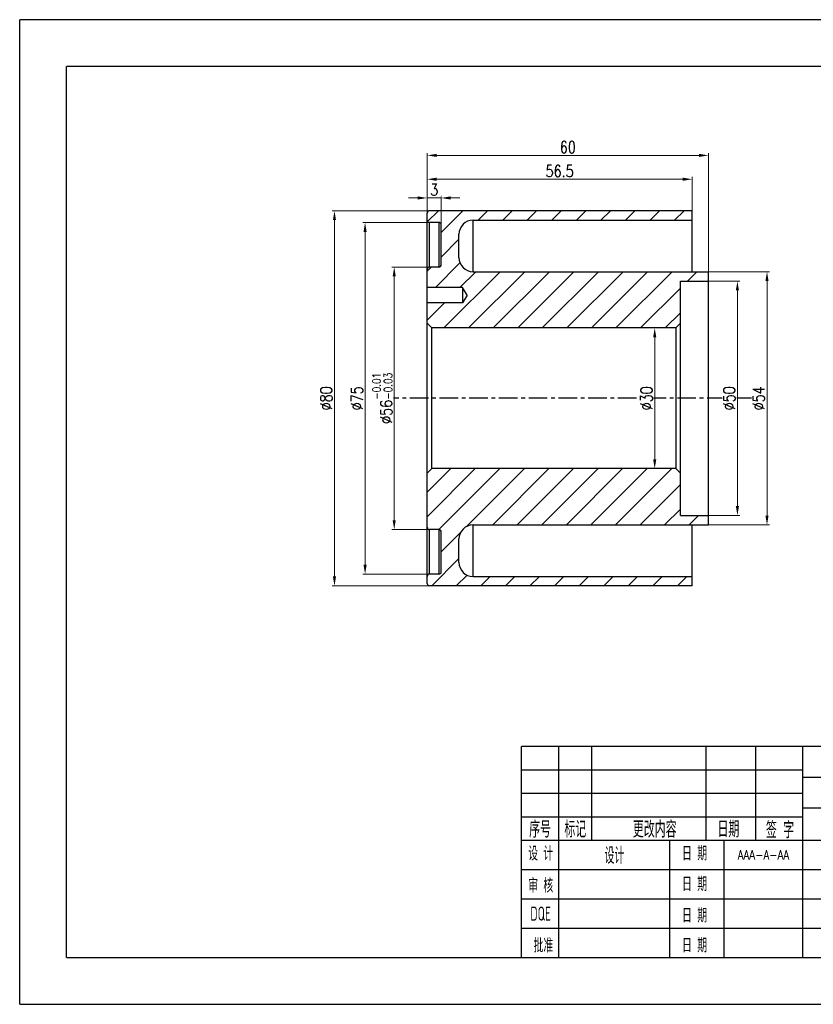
# Model space of a CAD drawing. Header units: millimetres. Extents: x 4513 to 4810, y 1507 to 1717.
# Tile 1 of 2: x 4513 to 4682, y 1507 to 1717. Entities that reach past the tile are written whole.
import ezdxf
from ezdxf.enums import TextEntityAlignment as Align

# ---------------------------------------------------------------- set-up
doc = ezdxf.new("R2010")
doc.units = ezdxf.units.MM
doc.linetypes.add('CENTER', pattern=[0.6, 0.375, -0.075, 0.075, -0.075])
for name, color, linetype in [('1轮廓实线层', 7, 'Continuous'), ('2细线层', 4, 'Continuous'), ('6文字层', 3, 'Continuous'), ('图框层', 7, 'Continuous')]:
    doc.layers.add(name, color=color, linetype=linetype)
doc.layers.add('dim', color=84, linetype='Continuous', lineweight=9)
doc.styles.add('PC_TEXTSTYLE', font='isocp.shx', dxfattribs={"width": 0.8, "bigfont": 'hzfs.shx'})
doc.styles.add('TH_GBDIM', font='romans.shx', dxfattribs={"width": 0.8, "bigfont": 'gbcbig.shx'})
doc.dimstyles.new('TH_GBDIM', dxfattribs={"dimtxt": 3.5, "dimasz": 2.5, "dimexe": 2, "dimexo": 0, "dimgap": 1.5, "dimtad": 1, "dimdsep": 46, "dimtxsty": 'TH_GBDIM', "dimcen": 2.5, "dimclrd": 130, "dimclre": 130, "dimclrt": 3, "dimadec": 0, "dimazin": 2, "dimtfac": 0.714286, "dimtmove": 0, "dimatfit": 3, "dimfxl": 1, "dimtfill": 1, "dimtzin": 0, "dimlwd": -1, "dimlwe": -1, "dimarcsym": 0})

# ---------------------------------------------------------------- blocks, each defined once
blk = doc.blocks.new('A4-2')
at = {"layer": '1轮廓实线层'}
for p, q in [((0, 45), (-180, 45)), ((-180, 0), (-180, 45)), ((-172, 25), (-172, 45)), ((-165, 25), (-165, 45)), ((-140.62, 25), (-140.62, 45)), ((-130, 25), (-130, 45)), ((-120, 0), (-120, 45)), ((-180, 40), (-120, 40)), ((-60, 38.4), (-120, 38.4)), ((-180, 35), (-120, 35)), ((-60, 31.8), (-120, 31.8)), ((-180, 30), (-120, 30)), ((-172, 0), (-172, 25)), ((-148.32, 0), (-148.32, 25)), ((-136.74, 0), (-136.74, 25)), ((-120, 25), (-60, 25)), ((-120, 18.75), (-60, 18.75)), ((-120, 12.5), (-60, 12.5)), ((-120, 6.26), (-60, 6.26)), ((-180, 0), (0, 0))]:
    blk.add_line(p, q, dxfattribs=at)
at = {"layer": '1轮廓实线层', "color": 7}
for p, q in [((-180, 25), (-120, 25)), ((-180, 18.75), (-120, 18.75)), ((-180, 12.5), (-120, 12.5)), ((-180, 6.25), (-120, 6.25))]:
    blk.add_line(p, q, dxfattribs=at)
at = {"layer": '2细线层'}
for p, q in [((-287, -10), (-287, 200)), ((10, 200), (-287, 200)), ((-287, -10), (10, -10))]:
    blk.add_line(p, q, dxfattribs=at)
at = {"layer": '图框层'}
for p, q in [((-277, 0), (-277, 190)), ((0, 190), (-277, 190)), ((-277, 0), (0, 0))]:
    blk.add_line(p, q, dxfattribs=at)
at = {"layer": '6文字层', "style": 'PC_TEXTSTYLE', "width": 0.667}
for s, height, p in [('序号', 3.5, (-176, 27.5)), ('标记', 3.5, (-168.5, 27.5)), (' 更改内容', 3.5, (-152.23, 27.5)), (' 日期 ', 3.5, (-135.85, 27.5)), (' 签 字 ', 3.5, (-124.84, 27.37)), (' 设 计 ', 3, (-175.88, 22.3)), (' 日 期 ', 3, (-143.05, 22.3)), (' 审 核 ', 3, (-175.88, 15.48)), (' 日 期 ', 3, (-143.05, 15.77)), ('DQE', 3, (-175.88, 9.35)), (' 日 期 ', 3, (-143.05, 9.07)), (' 批准', 3, (-175.88, 2.69)), (' 日 期 ', 3, (-143.05, 2.69))]:
    blk.add_text(s, height=height, dxfattribs=at).set_placement(p, align=Align.MIDDLE)
at = {"layer": '6文字层', "style": 'TH_GBDIM', "width": 0.8, "flags": 8}
for tag, height, p in [('材料', 3.5, (-90, 35.1)), ('设计', 3.5, (-160.16, 21.88)), ('AAA-A-AA', 2, (-128.37, 21.88)), ('料号', 3.5, (-90, 21.88)), ('名称', 3.5, (-30, 19.92)), ('A', 3.5, (-104.83, 9.38)), ('1：1', 3.5, (-67.5, 9.38)), ('编号', 3.5, (-30, 3.96))]:
    blk.add_attdef(tag, text='', height=height, dxfattribs=at).set_placement(p, align=Align.MIDDLE)
blk = doc.blocks.new('*D1')
at = {"layer": 'Defpoints', "color": 0, "transparency": 16777216}
for p in [(4599.71, 1675.25), (4602.71, 1673.24)]:
    blk.add_point(p, dxfattribs=at)
at = {"layer": 'dim', "color": 130, "transparency": 16777216}
for p, q in [((4597.71, 1679.4), (4595.71, 1679.4)), ((4599.71, 1675.25), (4599.71, 1679.9)), ((4599.71, 1679.4), (4602.71, 1679.4)), ((4602.71, 1673.24), (4602.71, 1679.9)), ((4604.71, 1679.4), (4606.71, 1679.4))]:
    blk.add_line(p, q, dxfattribs=at)
for points in [[(4597.71, 1679.73), (4597.71, 1679.06), (4599.71, 1679.4)], [(4604.71, 1679.73), (4604.71, 1679.06), (4602.71, 1679.4)]]:
    blk.add_solid(points, dxfattribs=at)
at = {"layer": 'dim', "color": 3, "transparency": 16777216, "insert": (4601.21, 1681.15), "char_height": 2.5, "attachment_point": 5, "style": 'TH_GBDIM', "bg_fill": 3, "box_fill_scale": 1.1, "bg_fill_color": 256, "bg_fill_true_color": 13158600, "bg_fill_transparency": 0}
blk.add_mtext('3', dxfattribs=at)
at = {"layer": 'Defpoints', "color": 0, "transparency": 16777216}
blk.add_point((4602.71, 1679.4), dxfattribs=at)
blk = doc.blocks.new('*D2')
at = {"layer": 'Defpoints', "color": 0, "transparency": 16777216}
for p in [(4656.21, 1683.39), (4599.71, 1675.25), (4656.21, 1674.67)]:
    blk.add_point(p, dxfattribs=at)
at = {"layer": 'dim', "color": 130, "transparency": 16777216}
for p, q in [((4599.71, 1675.25), (4599.71, 1683.89)), ((4601.71, 1683.39), (4654.21, 1683.39)), ((4656.21, 1674.67), (4656.21, 1683.89))]:
    blk.add_line(p, q, dxfattribs=at)
for points in [[(4601.71, 1683.73), (4601.71, 1683.06), (4599.71, 1683.39)], [(4654.21, 1683.73), (4654.21, 1683.06), (4656.21, 1683.39)]]:
    blk.add_solid(points, dxfattribs=at)
at = {"layer": 'dim', "color": 3, "transparency": 16777216, "insert": (4627.96, 1685.14), "char_height": 2.5, "attachment_point": 5, "style": 'TH_GBDIM', "bg_fill": 3, "box_fill_scale": 1.1, "bg_fill_color": 256, "bg_fill_true_color": 13158600, "bg_fill_transparency": 0}
blk.add_mtext('56.5', dxfattribs=at)
blk = doc.blocks.new('*D3')
at = {"layer": 'Defpoints', "color": 0, "transparency": 16777216}
for p in [(4659.71, 1688.48), (4599.71, 1674.99), (4659.71, 1663.67)]:
    blk.add_point(p, dxfattribs=at)
at = {"layer": 'dim', "color": 130, "transparency": 16777216}
for p, q in [((4599.71, 1674.99), (4599.71, 1688.98)), ((4601.71, 1688.48), (4657.71, 1688.48)), ((4659.71, 1663.67), (4659.71, 1688.98))]:
    blk.add_line(p, q, dxfattribs=at)
for points in [[(4601.71, 1688.81), (4601.71, 1688.15), (4599.71, 1688.48)], [(4657.71, 1688.81), (4657.71, 1688.15), (4659.71, 1688.48)]]:
    blk.add_solid(points, dxfattribs=at)
at = {"layer": 'dim', "color": 3, "transparency": 16777216, "insert": (4629.71, 1690.23), "char_height": 2.5, "attachment_point": 5, "style": 'TH_GBDIM', "bg_fill": 3, "box_fill_scale": 1.1, "bg_fill_color": 256, "bg_fill_true_color": 13158600, "bg_fill_transparency": 0}
blk.add_mtext('60', dxfattribs=at)
blk = doc.blocks.new('*D4')
at = {"layer": 'Defpoints', "color": 0, "transparency": 16777216}
for p in [(4600.76, 1676.67), (4579.94, 1596.67), (4602.5, 1596.67)]:
    blk.add_point(p, dxfattribs=at)
at = {"layer": 'dim', "color": 130, "transparency": 16777216}
for p, q in [((4600.76, 1676.67), (4579.44, 1676.67)), ((4579.94, 1674.67), (4579.94, 1598.67)), ((4602.5, 1596.67), (4579.44, 1596.67))]:
    blk.add_line(p, q, dxfattribs=at)
for points in [[(4579.61, 1674.67), (4580.27, 1674.67), (4579.94, 1676.67)], [(4579.61, 1598.67), (4580.27, 1598.67), (4579.94, 1596.67)]]:
    blk.add_solid(points, dxfattribs=at)
at = {"layer": 'dim', "color": 3, "transparency": 16777216, "insert": (4578.19, 1636.67), "char_height": 2.5, "attachment_point": 5, "rotation": 90, "style": 'TH_GBDIM', "bg_fill": 3, "box_fill_scale": 1.1, "bg_fill_color": 256, "bg_fill_true_color": 13158600, "bg_fill_transparency": 0}
blk.add_mtext('%%c80', dxfattribs=at)
blk = doc.blocks.new('*D5')
at = {"layer": 'Defpoints', "color": 0, "transparency": 16777216}
for p in [(4600.79, 1674.17), (4586.47, 1599.17), (4601.21, 1599.17)]:
    blk.add_point(p, dxfattribs=at)
at = {"layer": 'dim', "color": 130, "transparency": 16777216}
for p, q in [((4600.79, 1674.17), (4585.97, 1674.17)), ((4586.47, 1672.17), (4586.47, 1601.17)), ((4601.21, 1599.17), (4585.97, 1599.17))]:
    blk.add_line(p, q, dxfattribs=at)
for points in [[(4586.13, 1672.17), (4586.8, 1672.17), (4586.47, 1674.17)], [(4586.13, 1601.17), (4586.8, 1601.17), (4586.47, 1599.17)]]:
    blk.add_solid(points, dxfattribs=at)
at = {"layer": 'dim', "color": 3, "transparency": 16777216, "insert": (4584.72, 1636.67), "char_height": 2.5, "attachment_point": 5, "rotation": 90, "style": 'TH_GBDIM', "bg_fill": 3, "box_fill_scale": 1.1, "bg_fill_color": 256, "bg_fill_true_color": 13158600, "bg_fill_transparency": 0}
blk.add_mtext('%%c75', dxfattribs=at)
blk = doc.blocks.new('*D6')
at = {"layer": 'Defpoints', "color": 0, "transparency": 16777216}
for p in [(4601.21, 1664.67), (4592.68, 1608.67), (4601.21, 1608.67)]:
    blk.add_point(p, dxfattribs=at)
at = {"layer": 'dim', "color": 130, "transparency": 16777216}
for p, q in [((4601.21, 1664.67), (4592.18, 1664.67)), ((4592.68, 1662.67), (4592.68, 1610.67)), ((4601.21, 1608.67), (4592.18, 1608.67))]:
    blk.add_line(p, q, dxfattribs=at)
for points in [[(4592.35, 1662.67), (4593.01, 1662.67), (4592.68, 1664.67)], [(4592.35, 1610.67), (4593.01, 1610.67), (4592.68, 1608.67)]]:
    blk.add_solid(points, dxfattribs=at)
at = {"layer": 'dim', "color": 3, "transparency": 16777216, "insert": (4590.14, 1636.67), "char_height": 2.5, "attachment_point": 5, "rotation": 90, "style": 'TH_GBDIM', "bg_fill": 3, "box_fill_scale": 1.1, "bg_fill_color": 256, "bg_fill_true_color": 13158600, "bg_fill_transparency": 0}
blk.add_mtext('%%C56{\\H0.7x;\\S-0.01^ -0.03;}', dxfattribs=at)
blk = doc.blocks.new('*D7')
at = {"layer": 'Defpoints', "color": 0, "transparency": 16777216}
for p in [(4648.16, 1651.67), (4648.16, 1621.67), (4648.24, 1621.67)]:
    blk.add_point(p, dxfattribs=at)
at = {"layer": 'dim', "color": 130, "transparency": 16777216}
for p, q in [((4648.16, 1651.67), (4648.74, 1651.67)), ((4648.24, 1649.67), (4648.24, 1623.67)), ((4648.16, 1621.67), (4648.74, 1621.67))]:
    blk.add_line(p, q, dxfattribs=at)
for points in [[(4647.91, 1649.67), (4648.57, 1649.67), (4648.24, 1651.67)], [(4647.91, 1623.67), (4648.57, 1623.67), (4648.24, 1621.67)]]:
    blk.add_solid(points, dxfattribs=at)
at = {"layer": 'dim', "color": 3, "transparency": 16777216, "insert": (4646.49, 1636.67), "char_height": 2.5, "attachment_point": 5, "rotation": 90, "style": 'TH_GBDIM', "bg_fill": 3, "box_fill_scale": 1.1, "bg_fill_color": 256, "bg_fill_true_color": 13158600, "bg_fill_transparency": 0}
blk.add_mtext('%%c30', dxfattribs=at)
blk = doc.blocks.new('*D8')
at = {"layer": 'Defpoints', "color": 0, "transparency": 16777216}
for p in [(4658.27, 1663.67), (4658.27, 1609.67), (4672.19, 1609.67)]:
    blk.add_point(p, dxfattribs=at)
at = {"layer": 'dim', "color": 130, "transparency": 16777216}
for p, q in [((4658.27, 1663.67), (4672.69, 1663.67)), ((4672.19, 1661.67), (4672.19, 1611.67)), ((4658.27, 1609.67), (4672.69, 1609.67))]:
    blk.add_line(p, q, dxfattribs=at)
for points in [[(4671.85, 1661.67), (4672.52, 1661.67), (4672.19, 1663.67)], [(4671.85, 1611.67), (4672.52, 1611.67), (4672.19, 1609.67)]]:
    blk.add_solid(points, dxfattribs=at)
at = {"layer": 'dim', "color": 3, "transparency": 16777216, "insert": (4670.44, 1636.67), "char_height": 2.5, "attachment_point": 5, "rotation": 90, "style": 'TH_GBDIM', "bg_fill": 3, "box_fill_scale": 1.1, "bg_fill_color": 256, "bg_fill_true_color": 13158600, "bg_fill_transparency": 0}
blk.add_mtext('%%c54', dxfattribs=at)
blk = doc.blocks.new('*D9')
at = {"layer": 'Defpoints', "color": 0, "transparency": 16777216}
for p in [(4658.25, 1661.67), (4659.71, 1611.67), (4665.88, 1611.67)]:
    blk.add_point(p, dxfattribs=at)
at = {"layer": 'dim', "color": 130, "transparency": 16777216}
for p, q in [((4658.25, 1661.67), (4666.38, 1661.67)), ((4665.88, 1659.67), (4665.88, 1613.67)), ((4659.71, 1611.67), (4666.38, 1611.67))]:
    blk.add_line(p, q, dxfattribs=at)
for points in [[(4665.54, 1659.67), (4666.21, 1659.67), (4665.88, 1661.67)], [(4665.54, 1613.67), (4666.21, 1613.67), (4665.88, 1611.67)]]:
    blk.add_solid(points, dxfattribs=at)
at = {"layer": 'dim', "color": 3, "transparency": 16777216, "insert": (4664.13, 1636.67), "char_height": 2.5, "attachment_point": 5, "rotation": 90, "style": 'TH_GBDIM', "bg_fill": 3, "box_fill_scale": 1.1, "bg_fill_color": 256, "bg_fill_true_color": 13158600, "bg_fill_transparency": 0}
blk.add_mtext('%%c50', dxfattribs=at)

msp = doc.modelspace()

# ---------------------------------------------------------------- hatches: boundary and pattern name
at = {"linetype": 'Continuous'}
h = msp.add_hatch(dxfattribs=at)
h.set_pattern_fill('000', color=2, scale=3.704345, angle=45, style=0, pattern_type=0)
h.set_pattern_definition([(45, (3768.4284, 1424.496), (-2.619367, 2.619367), [])])
edge = h.paths.add_edge_path()
edge.add_line((4652.709, 1651.672), (4600.709, 1651.672))
edge.add_line((4600.709, 1651.672), (4599.709, 1652.672))
edge.add_line((4599.709, 1652.672), (4599.709, 1657.022))
edge.add_line((4607.217, 1657.022), (4599.709, 1657.022))
edge.add_line((4608.209, 1658.672), (4607.217, 1657.022))
edge.add_line((4608.209, 1658.672), (4607.217, 1660.322))
edge.add_line((4607.217, 1660.322), (4599.709, 1660.322))
edge.add_line((4599.709, 1660.322), (4599.709, 1664.172))
edge.add_arc((4600.209, 1664.172), 0.5, 90, 180)
edge.add_line((4602.209, 1664.672), (4600.209, 1664.672))
edge.add_arc((4602.209, 1665.172), 0.5, -90, 0)
edge.add_line((4602.709, 1665.172), (4602.709, 1673.672))
edge.add_arc((4602.209, 1673.672), 0.5, 0, 90)
edge.add_line((4602.209, 1674.172), (4600.209, 1674.172))
edge.add_arc((4600.209, 1674.672), 0.5, 180, 270)
edge.add_line((4599.709, 1674.672), (4599.709, 1676.172))
edge.add_arc((4600.209, 1676.172), 0.5, 90, 180)
edge.add_line((4656.209, 1676.672), (4600.209, 1676.672))
edge.add_line((4656.209, 1674.672), (4656.209, 1676.672))
edge.add_line((4609.487, 1674.672), (4656.209, 1674.672))
edge.add_arc((4609.487, 1671.672), 3, 90, 180)
edge.add_line((4606.487, 1666.672), (4606.487, 1671.672))
edge.add_arc((4609.487, 1666.672), 3, 180, 270)
edge.add_line((4609.487, 1663.672), (4659.709, 1663.672))
edge.add_line((4659.709, 1661.672), (4659.709, 1663.672))
edge.add_line((4653.709, 1661.672), (4659.709, 1661.672))
edge.add_line((4653.709, 1652.672), (4653.709, 1661.672))
edge.add_line((4652.709, 1651.672), (4653.709, 1652.672))
edge = h.paths.add_edge_path()
edge.add_line((4602.209, 1608.672), (4600.209, 1608.672))
edge.add_arc((4600.209, 1609.172), 0.5, 180, 270)
edge.add_line((4599.709, 1609.172), (4599.709, 1620.672))
edge.add_line((4600.709, 1621.672), (4599.709, 1620.672))
edge.add_line((4652.709, 1621.672), (4600.709, 1621.672))
edge.add_line((4652.709, 1621.672), (4653.709, 1620.672))
edge.add_line((4653.709, 1611.672), (4653.709, 1620.672))
edge.add_line((4653.709, 1611.672), (4659.709, 1611.672))
edge.add_line((4659.709, 1609.672), (4659.709, 1611.672))
edge.add_line((4609.487, 1609.672), (4659.709, 1609.672))
edge.add_arc((4609.487, 1606.672), 3, 90, 180)
edge.add_line((4606.487, 1601.672), (4606.487, 1606.672))
edge.add_arc((4609.487, 1601.672), 3, 180, 270)
edge.add_line((4609.487, 1598.672), (4656.209, 1598.672))
edge.add_line((4656.209, 1596.672), (4656.209, 1598.672))
edge.add_line((4656.209, 1596.672), (4600.209, 1596.672))
edge.add_arc((4600.209, 1597.172), 0.5, 180, 270)
edge.add_line((4599.709, 1597.172), (4599.709, 1598.672))
edge.add_arc((4600.209, 1598.672), 0.5, 90, 180)
edge.add_line((4602.209, 1599.172), (4600.209, 1599.172))
edge.add_arc((4602.209, 1599.672), 0.5, -90, 0)
edge.add_line((4602.709, 1599.672), (4602.709, 1608.172))
edge.add_arc((4602.209, 1608.172), 0.5, 0, 90)

# ---------------------------------------------------------------- linework, layer by layer
at = {"color": 7, "linetype": 'Continuous'}
for p, q in [((4599.709, 1597.172), (4599.709, 1676.172)), ((4656.209, 1676.672), (4600.209, 1676.672)), ((4656.209, 1663.672), (4656.209, 1676.672)), ((4600.209, 1664.672), (4600.209, 1674.172)), ((4602.209, 1674.172), (4600.209, 1674.172)), ((4602.209, 1674.172), (4602.209, 1664.672)), ((4609.487, 1663.672), (4609.487, 1674.672)), ((4609.487, 1674.672), (4656.209, 1674.672)), ((4602.709, 1665.172), (4602.709, 1673.672)), ((4606.487, 1666.672), (4606.487, 1671.672)), ((4602.209, 1664.672), (4600.209, 1664.672)), ((4609.487, 1663.672), (4659.709, 1663.672)), ((4659.709, 1609.672), (4659.709, 1663.672)), ((4653.709, 1611.672), (4653.709, 1661.672)), ((4653.709, 1661.672), (4659.709, 1661.672)), ((4607.217, 1660.322), (4599.709, 1660.322)), ((4607.217, 1660.322), (4607.217, 1657.022)), ((4608.209, 1658.672), (4607.217, 1660.322)), ((4607.217, 1657.022), (4599.709, 1657.022)), ((4608.209, 1658.672), (4607.217, 1657.022)), ((4600.709, 1651.672), (4599.709, 1652.672)), ((4600.709, 1621.672), (4600.709, 1651.672)), ((4652.709, 1651.672), (4600.709, 1651.672)), ((4652.709, 1651.672), (4653.709, 1652.672)), ((4652.709, 1651.672), (4652.709, 1621.672)), ((4600.709, 1621.672), (4599.709, 1620.672)), ((4652.709, 1621.672), (4600.709, 1621.672)), ((4652.709, 1621.672), (4653.709, 1620.672)), ((4653.709, 1611.672), (4659.709, 1611.672)), ((4600.209, 1599.172), (4600.209, 1608.672)), ((4602.209, 1608.672), (4600.209, 1608.672)), ((4602.209, 1608.672), (4602.209, 1599.172)), ((4609.487, 1609.672), (4659.709, 1609.672)), ((4609.487, 1598.672), (4609.487, 1609.672)), ((4656.209, 1596.672), (4656.209, 1609.672)), ((4602.709, 1599.672), (4602.709, 1608.172)), ((4606.487, 1601.672), (4606.487, 1606.672)), ((4602.209, 1599.172), (4600.209, 1599.172)), ((4609.487, 1598.672), (4656.209, 1598.672)), ((4656.209, 1596.672), (4600.209, 1596.672))]:
    msp.add_line(p, q, dxfattribs=at)
at = {"color": 1, "linetype": 'CENTER', "ltscale": 10.5664}
msp.add_line((4669.709, 1636.672), (4589.709, 1636.672), dxfattribs=at)
at = {"color": 7, "linetype": 'Continuous'}
for centre, radius, start, end in [((4600.209, 1676.172), 0.5, 90, 180), ((4600.209, 1674.672), 0.5, 180, 270), ((4602.209, 1673.672), 0.5, 0, 90), ((4609.487, 1671.672), 3, 90, 180), ((4609.487, 1666.672), 3, 180, 270), ((4600.209, 1664.172), 0.5, 90, 180), ((4602.209, 1665.172), 0.5, 270, 0), ((4600.209, 1609.172), 0.5, 180, 270), ((4602.209, 1608.172), 0.5, 0, 90), ((4609.487, 1606.672), 3, 90, 180), ((4609.487, 1601.672), 3, 180, 270), ((4600.209, 1598.672), 0.5, 90, 180), ((4602.209, 1599.672), 0.5, 270, 0), ((4600.209, 1597.172), 0.5, 180, 270)]:
    msp.add_arc(centre, radius, start, end, dxfattribs=at)

# ---------------------------------------------------------------- block references
at = {"layer": '6文字层'}
ref = msp.add_blockref('A4-2', (4799.802, 1517.423), dxfattribs=at)
ref.add_attrib('AAA-A-AA', 'AAA-A-AA', dxfattribs={"height": 2, "style": 'TH_GBDIM', "width": 0.8}).set_placement((4671.433, 1539.298), align=Align.MIDDLE)
ref.add_attrib('设计', '设计', dxfattribs={"height": 3.5, "style": 'TH_GBDIM', "width": 0.8}).set_placement((4639.641, 1539.298), align=Align.MIDDLE)

# ---------------------------------------------------------------- next in the draw order: dimensions: what is measured, and where the dimension line sits
at = {"layer": 'dim'}
dim = msp.add_linear_dim(base=(4602.709, 1679.398), p1=(4599.709, 1675.251), p2=(4602.709, 1673.239), dimstyle='TH_GBDIM', override={"dimtxt": 2.5, "dimasz": 2, "dimexe": 0.49975, "dimgap": 0.49975}, dxfattribs=at)
dim.commit()
dim.dimension.update_dxf_attribs({"geometry": '*D1', "text_midpoint": (4601.209, 1681.147)})
dim = msp.add_linear_dim(base=(4648.241, 1621.672), p1=(4648.155, 1651.672), p2=(4648.155, 1621.672), angle=90, text='%%c<>', dimstyle='TH_GBDIM', override={"dimtxt": 2.5, "dimasz": 2, "dimexe": 0.49975, "dimgap": 0.49975}, dxfattribs=at)
dim.commit()
dim.dimension.update_dxf_attribs({"geometry": '*D7', "text_midpoint": (4646.491, 1636.672)})

# ---------------------------------------------------------------- next in the draw order: dimensions: what is measured, and where the dimension line sits
dim = msp.add_linear_dim(base=(4656.209, 1683.392), p1=(4599.709, 1675.251), p2=(4656.209, 1674.672), dimstyle='TH_GBDIM', override={"dimtxt": 2.5, "dimasz": 2, "dimexe": 0.49975, "dimgap": 0.49975}, dxfattribs=at)
dim.commit()
dim.dimension.update_dxf_attribs({"geometry": '*D2', "text_midpoint": (4627.959, 1685.142)})

# ---------------------------------------------------------------- next in the draw order: dimensions: what is measured, and where the dimension line sits
dim = msp.add_linear_dim(base=(4659.709, 1688.481), p1=(4599.709, 1674.991), p2=(4659.709, 1663.672), dimstyle='TH_GBDIM', override={"dimtxt": 2.5, "dimasz": 2, "dimexe": 0.49975, "dimgap": 0.49975}, dxfattribs=at)
dim.commit()
dim.dimension.update_dxf_attribs({"geometry": '*D3', "text_midpoint": (4629.709, 1690.23)})

# ---------------------------------------------------------------- next in the draw order: dimensions: what is measured, and where the dimension line sits
for base, p1, p2, picture, middle in [((4579.939, 1596.672), (4600.758, 1676.672), (4602.503, 1596.672), '*D4', (4578.189, 1636.672)), ((4672.186, 1609.672), (4658.266, 1663.672), (4658.266, 1609.672), '*D8', (4670.436, 1636.672))]:
    dim = msp.add_linear_dim(base=base, p1=p1, p2=p2, angle=90, text='%%c<>', dimstyle='TH_GBDIM', override={"dimtxt": 2.5, "dimasz": 2, "dimexe": 0.49975, "dimgap": 0.49975}, dxfattribs=at)
    dim.commit()
    dim.dimension.update_dxf_attribs({"geometry": picture, "text_midpoint": middle})

# ---------------------------------------------------------------- next in the draw order: dimensions: what is measured, and where the dimension line sits
for base, p1, p2, picture, middle in [((4586.467, 1599.172), (4600.786, 1674.172), (4601.209, 1599.172), '*D5', (4584.718, 1636.672)), ((4665.878, 1611.672), (4658.249, 1661.672), (4659.709, 1611.672), '*D9', (4664.128, 1636.672))]:
    dim = msp.add_linear_dim(base=base, p1=p1, p2=p2, angle=90, text='%%c<>', dimstyle='TH_GBDIM', override={"dimtxt": 2.5, "dimasz": 2, "dimexe": 0.49975, "dimgap": 0.49975}, dxfattribs=at)
    dim.commit()
    dim.dimension.update_dxf_attribs({"geometry": picture, "text_midpoint": middle})

# ---------------------------------------------------------------- next in the draw order: dimensions: what is measured, and where the dimension line sits
dim = msp.add_linear_dim(base=(4592.68, 1608.672), p1=(4601.209, 1664.672), p2=(4601.209, 1608.672), angle=90, text='%%C<>{\\H0.7x;\\S-0.01^ -0.03;}', dimstyle='TH_GBDIM', override={"dimtxt": 2.5, "dimasz": 2, "dimexe": 0.49975, "dimgap": 0.49975}, dxfattribs=at)
dim.commit()
dim.dimension.update_dxf_attribs({"geometry": '*D6', "text_midpoint": (4590.139, 1636.672)})

doc.saveas('drawing.dxf')
